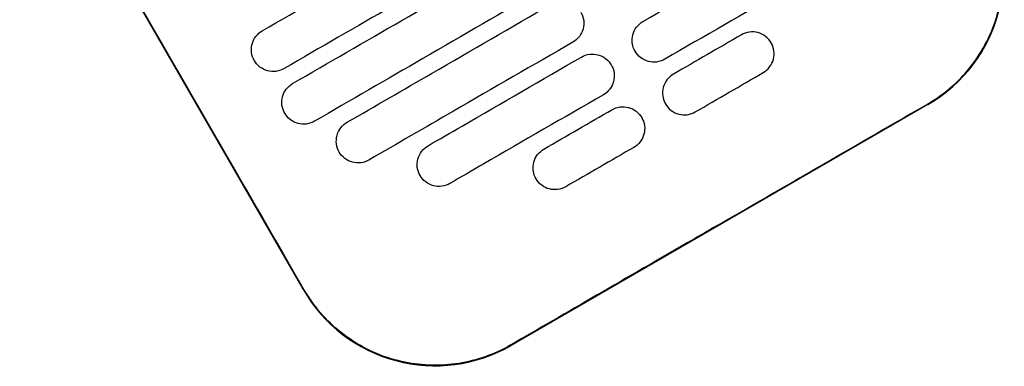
# Model space of a CAD drawing. Header units: metres. Extents: x 15.2 to 54.2, y -39.7 to 1.1.
# Tile 14 of 256: x 21.3214 to 21.5158, y -37.61 to -37.5416. Entities that reach past the tile are written whole.
import ezdxf

# ---------------------------------------------------------------- set-up
doc = ezdxf.new("R2010")
doc.units = ezdxf.units.M
doc.header["$MEASUREMENT"] = 0
doc.layers.add('2D', color=252, linetype='Continuous')

# ---------------------------------------------------------------- blocks, each defined once
blk = doc.blocks.new('2D_QYOS_150')
for p, q in [((1.11728, -0.80694, 0.012), (1.06126, -0.70996, 0.012)), ((1.24053, -0.7704, 0.012), (1.15827, -0.81792, 0.012))]:
    blk.add_line(p, q)
for centre, start, end in [((1.22552, -0.74442, 0.012), 300.0135, 30.0135), ((1.14326, -0.79194, 0.012), 210.0135, 300.0135)]:
    blk.add_arc(centre, 0.03, start, end)
for points, knots in [([(1.11738, -0.80689, 0.012), (1.11282, -0.799, 0.012), (1.10809, -0.79079, 0.012), (1.08944, -0.75849, 0.012), (1.0754, -0.7342, 0.012), (1.06136, -0.70991, 0.012)], [-3.18138, -3.18138, -3.18138, -3.18138, -2.673929, -2.673929, -1.133377, -1.133377, -1.133377, -1.133377]), ([(1.10914, -0.75587, 0.012), (1.11628, -0.75174, 0.012), (1.12343, -0.74762, 0.012), (1.13844, -0.73894, 0.012), (1.14631, -0.7344, 0.012), (1.15417, -0.72985, 0.012)], [0.949998, 0.949998, 0.949998, 0.949998, 3.42532, 3.42532, 6.151189, 6.151189, 6.151189, 6.151189]), ([(1.24047, -0.7703, 0.012), (1.24053, -0.77027, 0.012), (1.24059, -0.77023, 0.012), (1.24406, -0.7682, 0.012), (1.24704, -0.76554, 0.012), (1.25179, -0.75922, 0.012), (1.25352, -0.75562, 0.012), (1.25538, -0.74831, 0.012), (1.25563, -0.7447, 0.012), (1.25491, -0.73819, 0.012), (1.25414, -0.7353, 0.012), (1.25251, -0.73151, 0.012), (1.25199, -0.73047, 0.012), (1.2514, -0.72947, 0.012)], [8.273299, 8.273299, 8.273299, 8.273299, 8.293543, 8.293543, 9.48086, 9.48086, 10.665623, 10.665623, 11.74288, 11.74288, 12.632334, 12.632334, 12.981673, 12.981673, 12.981673, 12.981673]), ([(1.1843, -0.75403, 0.012), (1.19216, -0.74948, 0.012), (1.20003, -0.74494, 0.012), (1.21014, -0.7391, 0.012), (1.21237, -0.73781, 0.012), (1.21461, -0.73652, 0.012)], [0.699452, 0.699452, 0.699452, 0.699452, 3.425249, 3.425249, 4.200582, 4.200582, 4.200582, 4.200582]), ([(1.15848, -0.7373, 0.012), (1.15061, -0.74185, 0.012), (1.14274, -0.74639, 0.012), (1.12773, -0.75506, 0.012), (1.12058, -0.75919, 0.012), (1.11344, -0.76332, 0.012)], [0.699452, 0.699452, 0.699452, 0.699452, 3.425313, 3.425313, 5.900643, 5.900643, 5.900643, 5.900643]), ([(1.11514, -0.76626, 0.012), (1.12228, -0.76213, 0.012), (1.12943, -0.75801, 0.012), (1.14444, -0.74933, 0.012), (1.15231, -0.74479, 0.012), (1.16018, -0.74024, 0.012)], [0.949973, 0.949973, 0.949973, 0.949973, 3.425307, 3.425307, 6.151164, 6.151164, 6.151164, 6.151164]), ([(1.21891, -0.74396, 0.012), (1.21668, -0.74526, 0.012), (1.21444, -0.74655, 0.012), (1.20433, -0.75239, 0.012), (1.19646, -0.75693, 0.012), (1.1886, -0.76148, 0.012)], [2.649852, 2.649852, 2.649852, 2.649852, 3.425217, 3.425217, 6.150983, 6.150983, 6.150983, 6.150983]), ([(1.16448, -0.74769, 0.012), (1.15661, -0.75224, 0.012), (1.14874, -0.75678, 0.012), (1.13373, -0.76545, 0.012), (1.12659, -0.76958, 0.012), (1.11944, -0.77371, 0.012)], [0.699452, 0.699452, 0.699452, 0.699452, 3.425292, 3.425292, 5.900643, 5.900643, 5.900643, 5.900643]), ([(1.12591, -0.7739, 0.012), (1.13146, -0.77069, 0.012), (1.13702, -0.76748, 0.012), (1.15044, -0.75973, 0.012), (1.15831, -0.75518, 0.012), (1.16618, -0.75064, 0.012)], [1.499949, 1.499949, 1.499949, 1.499949, 3.425284, 3.425284, 6.151116, 6.151116, 6.151116, 6.151116]), ([(1.17205, -0.75221, 0.012), (1.17229, -0.75263, 0.012), (1.17251, -0.75318, 0.012), (1.17266, -0.75437, 0.012), (1.17262, -0.75493, 0.012), (1.17234, -0.756, 0.012), (1.17209, -0.75652, 0.012), (1.17136, -0.75747, 0.012), (1.17091, -0.75784, 0.012), (1.17048, -0.75808, 0.012)], [-0.5553838, -0.5553838, -0.5553838, -0.5553838, -0.4045626, -0.4045626, -0.2782686, -0.2782686, -0.1472195, -0.1472195, 0, 0, 0, 0]), ([(1.18273, -0.7599, 0.012), (1.18248, -0.75948, 0.012), (1.18226, -0.75893, 0.012), (1.18211, -0.75774, 0.012), (1.18215, -0.75719, 0.012), (1.18243, -0.75611, 0.012), (1.18268, -0.75559, 0.012), (1.18341, -0.75464, 0.012), (1.18387, -0.75427, 0.012), (1.1843, -0.75403, 0.012)], [-0.5554159, -0.5554159, -0.5554159, -0.5554159, -0.4045716, -0.4045716, -0.2782736, -0.2782736, -0.1472211, -0.1472211, 0, 0, 0, 0]), ([(1.10757, -0.76174, 0.012), (1.10733, -0.76132, 0.012), (1.10711, -0.76077, 0.012), (1.10696, -0.75958, 0.012), (1.10699, -0.75903, 0.012), (1.10728, -0.75795, 0.012), (1.10753, -0.75743, 0.012), (1.10826, -0.75648, 0.012), (1.10871, -0.75612, 0.012), (1.10914, -0.75587, 0.012)], [-0.5552953, -0.5552953, -0.5552953, -0.5552953, -0.4045437, -0.4045437, -0.2782634, -0.2782634, -0.1472215, -0.1472215, 0, 0, 0, 0]), ([(1.2096, -0.75824, 0.012), (1.20935, -0.75781, 0.012), (1.20899, -0.75735, 0.012), (1.20803, -0.75662, 0.012), (1.20751, -0.75637, 0.012), (1.20643, -0.75609, 0.012), (1.20588, -0.75605, 0.012), (1.2047, -0.7562, 0.012), (1.20415, -0.75642, 0.012), (1.20373, -0.75666, 0.012)], [0, 0, 0, 0, 0.1471602, 0.1471602, 0.2776775, 0.2776775, 0.4030818, 0.4030818, 0.5512681, 0.5512681, 0.5512681, 0.5512681]), ([(1.17048, -0.75808, 0.012), (1.16261, -0.76263, 0.012), (1.15475, -0.76717, 0.012), (1.14132, -0.77493, 0.012), (1.13576, -0.77814, 0.012), (1.13021, -0.78135, 0.012)], [0.699452, 0.699452, 0.699452, 0.699452, 3.42526, 3.42526, 5.350619, 5.350619, 5.350619, 5.350619]), ([(1.1886, -0.76148, 0.012), (1.18817, -0.76172, 0.012), (1.18763, -0.76194, 0.012), (1.18644, -0.76209, 0.012), (1.18589, -0.76205, 0.012), (1.18482, -0.76177, 0.012), (1.1843, -0.76152, 0.012), (1.18334, -0.76078, 0.012), (1.18297, -0.76033, 0.012), (1.18273, -0.7599, 0.012)], [-0.5512944, -0.5512944, -0.5512944, -0.5512944, -0.4030833, -0.4030833, -0.2776787, -0.2776787, -0.1471599, -0.1471599, 0, 0, 0, 0]), ([(1.20803, -0.76411, 0.012), (1.20846, -0.76386, 0.012), (1.20891, -0.7635, 0.012), (1.20964, -0.76254, 0.012), (1.20989, -0.76203, 0.012), (1.21017, -0.76095, 0.012), (1.21021, -0.7604, 0.012), (1.21006, -0.75921, 0.012), (1.20984, -0.75866, 0.012), (1.2096, -0.75824, 0.012)], [0, 0, 0, 0, 0.147223, 0.147223, 0.2782783, 0.2782783, 0.4045781, 0.4045781, 0.5554474, 0.5554474, 0.5554474, 0.5554474]), ([(1.11344, -0.76332, 0.012), (1.11302, -0.76356, 0.012), (1.11247, -0.76378, 0.012), (1.11129, -0.76393, 0.012), (1.11073, -0.76389, 0.012), (1.10966, -0.76361, 0.012), (1.10914, -0.76336, 0.012), (1.10818, -0.76263, 0.012), (1.10782, -0.76217, 0.012), (1.10757, -0.76174, 0.012)], [-0.5514274, -0.5514274, -0.5514274, -0.5514274, -0.4031209, -0.4031209, -0.2776962, -0.2776962, -0.1471634, -0.1471634, 0, 0, 0, 0]), ([(1.14187, -0.77854, 0.012), (1.1441, -0.77725, 0.012), (1.14634, -0.77595, 0.012), (1.15645, -0.77012, 0.012), (1.16431, -0.76557, 0.012), (1.17218, -0.76103, 0.012)], [2.649916, 2.649916, 2.649916, 2.649916, 3.425249, 3.425249, 6.151046, 6.151046, 6.151046, 6.151046]), ([(1.17218, -0.76103, 0.012), (1.1726, -0.76078, 0.012), (1.17315, -0.76056, 0.012), (1.17433, -0.76042, 0.012), (1.17489, -0.76045, 0.012), (1.17596, -0.76073, 0.012), (1.17648, -0.76099, 0.012), (1.17744, -0.76172, 0.012), (1.17781, -0.76218, 0.012), (1.17805, -0.7626, 0.012)], [-0.5513071, -0.5513071, -0.5513071, -0.5513071, -0.4030846, -0.4030846, -0.2776802, -0.2776802, -0.1471604, -0.1471604, 0, 0, 0, 0]), ([(1.17805, -0.7626, 0.012), (1.1783, -0.76302, 0.012), (1.17852, -0.76358, 0.012), (1.17866, -0.76476, 0.012), (1.17863, -0.76532, 0.012), (1.17835, -0.76639, 0.012), (1.17809, -0.76691, 0.012), (1.17737, -0.76786, 0.012), (1.17691, -0.76823, 0.012), (1.17648, -0.76847, 0.012)], [-0.5553983, -0.5553983, -0.5553983, -0.5553983, -0.4045681, -0.4045681, -0.278271, -0.278271, -0.1472202, -0.1472202, 0, 0, 0, 0]), ([(1.1903, -0.76442, 0.012), (1.18987, -0.76467, 0.012), (1.18942, -0.76503, 0.012), (1.18869, -0.76598, 0.012), (1.18844, -0.7665, 0.012), (1.18815, -0.76758, 0.012), (1.18812, -0.76813, 0.012), (1.18827, -0.76932, 0.012), (1.18849, -0.76987, 0.012), (1.18873, -0.77029, 0.012)], [0, 0, 0, 0, 0.1472222, 0.1472222, 0.2782773, 0.2782773, 0.4045795, 0.4045795, 0.5554397, 0.5554397, 0.5554397, 0.5554397]), ([(1.11357, -0.77213, 0.012), (1.11333, -0.77171, 0.012), (1.11311, -0.77116, 0.012), (1.11296, -0.76997, 0.012), (1.113, -0.76942, 0.012), (1.11328, -0.76834, 0.012), (1.11353, -0.76783, 0.012), (1.11426, -0.76687, 0.012), (1.11472, -0.76651, 0.012), (1.11514, -0.76626, 0.012)], [-0.5552876, -0.5552876, -0.5552876, -0.5552876, -0.4045446, -0.4045446, -0.2782629, -0.2782629, -0.1472212, -0.1472212, 0, 0, 0, 0]), ([(1.17648, -0.76847, 0.012), (1.16862, -0.77302, 0.012), (1.16075, -0.77756, 0.012), (1.15064, -0.7834, 0.012), (1.14841, -0.78469, 0.012), (1.14617, -0.78599, 0.012)], [0.699452, 0.699452, 0.699452, 0.699452, 3.425217, 3.425217, 4.200582, 4.200582, 4.200582, 4.200582]), ([(1.17818, -0.77142, 0.012), (1.17861, -0.77117, 0.012), (1.17916, -0.77096, 0.012), (1.18034, -0.77081, 0.012), (1.18089, -0.77084, 0.012), (1.18197, -0.77112, 0.012), (1.18248, -0.77138, 0.012), (1.18344, -0.77211, 0.012), (1.18381, -0.77257, 0.012), (1.18405, -0.77299, 0.012)], [-0.5512937, -0.5512937, -0.5512937, -0.5512937, -0.403082, -0.403082, -0.27768, -0.27768, -0.1471612, -0.1471612, 0, 0, 0, 0]), ([(1.18873, -0.77029, 0.012), (1.18898, -0.77072, 0.012), (1.18934, -0.77118, 0.012), (1.1903, -0.77191, 0.012), (1.19082, -0.77216, 0.012), (1.19189, -0.77244, 0.012), (1.19245, -0.77248, 0.012), (1.19363, -0.77233, 0.012), (1.19418, -0.77211, 0.012), (1.1946, -0.77187, 0.012)], [0, 0, 0, 0, 0.1471605, 0.1471605, 0.2776781, 0.2776781, 0.4030803, 0.4030803, 0.5512777, 0.5512777, 0.5512777, 0.5512777]), ([(1.11944, -0.77371, 0.012), (1.11902, -0.77395, 0.012), (1.11847, -0.77417, 0.012), (1.11729, -0.77432, 0.012), (1.11674, -0.77428, 0.012), (1.11566, -0.774, 0.012), (1.11514, -0.77375, 0.012), (1.11418, -0.77302, 0.012), (1.11382, -0.77256, 0.012), (1.11357, -0.77213, 0.012)], [-0.5514378, -0.5514378, -0.5514378, -0.5514378, -0.4031217, -0.4031217, -0.2776979, -0.2776979, -0.1471642, -0.1471642, 0, 0, 0, 0]), ([(1.18405, -0.77299, 0.012), (1.1843, -0.77341, 0.012), (1.18452, -0.77397, 0.012), (1.18467, -0.77515, 0.012), (1.18463, -0.77571, 0.012), (1.18435, -0.77678, 0.012), (1.1841, -0.7773, 0.012), (1.18337, -0.77825, 0.012), (1.18291, -0.77862, 0.012), (1.18249, -0.77886, 0.012)], [-0.5554178, -0.5554178, -0.5554178, -0.5554178, -0.4045751, -0.4045751, -0.2782741, -0.2782741, -0.1472211, -0.1472211, 0, 0, 0, 0]), ([(1.12434, -0.77977, 0.012), (1.12409, -0.77935, 0.012), (1.12387, -0.7788, 0.012), (1.12372, -0.77761, 0.012), (1.12376, -0.77706, 0.012), (1.12404, -0.77598, 0.012), (1.12429, -0.77547, 0.012), (1.12502, -0.77451, 0.012), (1.12548, -0.77415, 0.012), (1.12591, -0.7739, 0.012)], [-0.5553003, -0.5553003, -0.5553003, -0.5553003, -0.4045497, -0.4045497, -0.2782639, -0.2782639, -0.1472208, -0.1472208, 0, 0, 0, 0]), ([(1.1403, -0.78441, 0.012), (1.14005, -0.78399, 0.012), (1.13983, -0.78344, 0.012), (1.13969, -0.78225, 0.012), (1.13972, -0.7817, 0.012), (1.14, -0.78062, 0.012), (1.14026, -0.7801, 0.012), (1.14098, -0.77915, 0.012), (1.14144, -0.77878, 0.012), (1.14187, -0.77854, 0.012)], [-0.5553353, -0.5553353, -0.5553353, -0.5553353, -0.4045593, -0.4045593, -0.278267, -0.278267, -0.1472205, -0.1472205, 0, 0, 0, 0]), ([(1.16319, -0.78505, 0.012), (1.16294, -0.78462, 0.012), (1.16272, -0.78407, 0.012), (1.16257, -0.78288, 0.012), (1.16261, -0.78233, 0.012), (1.16289, -0.78126, 0.012), (1.16314, -0.78074, 0.012), (1.16387, -0.77979, 0.012), (1.16433, -0.77942, 0.012), (1.16475, -0.77918, 0.012)], [-0.5553938, -0.5553938, -0.5553938, -0.5553938, -0.4045733, -0.4045733, -0.2782728, -0.2782728, -0.147221, -0.147221, 0, 0, 0, 0]), ([(1.13021, -0.78135, 0.012), (1.12978, -0.78159, 0.012), (1.12924, -0.78181, 0.012), (1.12805, -0.78196, 0.012), (1.1275, -0.78192, 0.012), (1.12643, -0.78164, 0.012), (1.12591, -0.78139, 0.012), (1.12495, -0.78066, 0.012), (1.12458, -0.7802, 0.012), (1.12434, -0.77977, 0.012)], [-0.5514248, -0.5514248, -0.5514248, -0.5514248, -0.4031161, -0.4031161, -0.2776965, -0.2776965, -0.1471644, -0.1471644, 0, 0, 0, 0]), ([(1.14617, -0.78599, 0.012), (1.14574, -0.78623, 0.012), (1.1452, -0.78645, 0.012), (1.14401, -0.7866, 0.012), (1.14346, -0.78656, 0.012), (1.14239, -0.78628, 0.012), (1.14187, -0.78603, 0.012), (1.14091, -0.78529, 0.012), (1.14054, -0.78484, 0.012), (1.1403, -0.78441, 0.012)], [-0.5513875, -0.5513875, -0.5513875, -0.5513875, -0.4031047, -0.4031047, -0.2776919, -0.2776919, -0.1471638, -0.1471638, 0, 0, 0, 0]), ([(1.16905, -0.78662, 0.012), (1.16863, -0.78687, 0.012), (1.16808, -0.78708, 0.012), (1.1669, -0.78723, 0.012), (1.16635, -0.7872, 0.012), (1.16527, -0.78692, 0.012), (1.16476, -0.78666, 0.012), (1.1638, -0.78593, 0.012), (1.16343, -0.78547, 0.012), (1.16319, -0.78505, 0.012)], [-0.5513269, -0.5513269, -0.5513269, -0.5513269, -0.4030891, -0.4030891, -0.2776846, -0.2776846, -0.1471626, -0.1471626, 0, 0, 0, 0]), ([(1.19934, -0.79405, 0.012), (1.19771, -0.79499, 0.012), (1.19609, -0.79593, 0.012), (1.18058, -0.80489, 0.012), (1.16919, -0.81147, 0.012), (1.15821, -0.81782, 0.012)], [-12.071476, -12.071476, -12.071476, -12.071476, -11.509189, -11.509189, -6.696301, -6.696301, -6.696301, -6.696301]), ([(1.15821, -0.81782, 0.012), (1.15755, -0.8182, 0.012), (1.15688, -0.81856, 0.012), (1.15298, -0.82043, 0.012), (1.14953, -0.82138, 0.012), (1.1424, -0.82204, 0.012), (1.13877, -0.82171, 0.012), (1.13145, -0.81969, 0.012), (1.12785, -0.81787, 0.012), (1.12176, -0.81305, 0.012), (1.11927, -0.81016, 0.012), (1.11738, -0.80689, 0.012)], [-8.20809, -8.20809, -8.20809, -8.20809, -7.978943, -7.978943, -6.912231, -6.912231, -5.830065, -5.830065, -4.632711, -4.632711, -3.498654, -3.498654, -3.498654, -3.498654])]:
    blk.add_open_spline(points, degree=3, knots=knots)
for points in [[(1.20373, -0.75666, 0.012), (1.19925, -0.75925, 0.012), (1.19477, -0.76183, 0.012), (1.1903, -0.76442, 0.012)], [(1.1946, -0.77187, 0.012), (1.19908, -0.76928, 0.012), (1.20355, -0.76669, 0.012), (1.20803, -0.76411, 0.012)], [(1.16475, -0.77918, 0.012), (1.16923, -0.77659, 0.012), (1.17371, -0.774, 0.012), (1.17818, -0.77142, 0.012)], [(1.19934, -0.79405, 0.012), (1.21305, -0.78613, 0.012), (1.22676, -0.77821, 0.012), (1.24047, -0.7703, 0.012)], [(1.18249, -0.77886, 0.012), (1.17801, -0.78145, 0.012), (1.17353, -0.78404, 0.012), (1.16905, -0.78662, 0.012)]]:
    blk.add_open_spline(points, degree=3)
blk = doc.blocks.new('ae1b6542-e8ff-4f71-b3f1-bfd580268417')
at = {"layer": '2D'}
blk.add_blockref('2D_QYOS_150', (-0.77501, 0.54133, 0.012), dxfattribs=at)

msp = doc.modelspace()

# ---------------------------------------------------------------- block references
msp.add_blockref('ae1b6542-e8ff-4f71-b3f1-bfd580268417', (21.03518, -37.32927))

doc.saveas('drawing.dxf')
